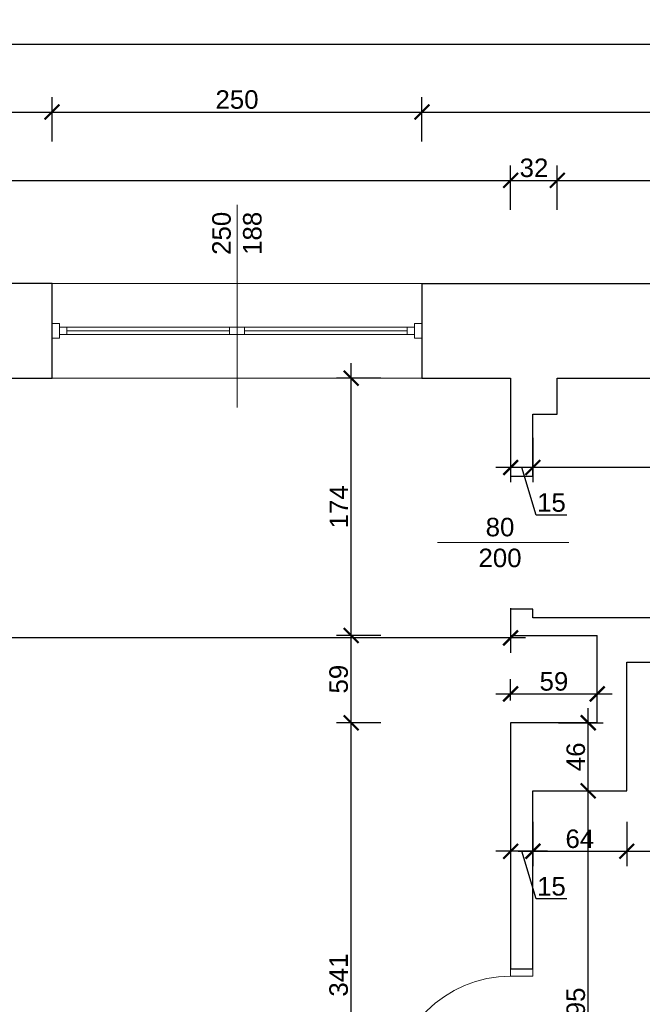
# Model space of a CAD drawing. Header units: millimetres. Extents: x 2709036 to 2756280, y 168165 to 192362.
# Tile 112 of 192: x 2721281 to 2721701, y 186567 to 187233. Entities that reach past the tile are written whole.
import ezdxf

# ---------------------------------------------------------------- set-up
doc = ezdxf.new("R2010")
doc.units = ezdxf.units.MM
doc.header["$MEASUREMENT"] = 0
doc.linetypes.add('HIDDEN2', pattern=[4.7625, 3.175, -1.5875])
for name, color, linetype, lineweight in [('__MAZ_OPIS_STOLARKA', 7, 'Continuous', 0), ('__MAZ_SCHODY', 7, 'Continuous', 0), ('__MAZ_STOLARKA DRZWIOWA ISTN', 7, 'Continuous', 9), ('__MAZ_STOLARKA OKIENNA', 7, 'Continuous', 9), ('__MAZ_WYMIARY', 7, 'Continuous', 9), ('__MAZ_ŚCIANY ISTNIEJĄCE', 7, 'Continuous', 30)]:
    doc.layers.add(name, color=color, linetype=linetype, lineweight=lineweight)
doc.styles.add('Arial', font='arial.ttf')
doc.styles.add('Dimensions', font='arial.ttf')
doc.styles.add('styl1', font='arial.ttf')
doc.dimstyles.new('100', dxfattribs={"dimtxt": 10, "dimasz": 10, "dimexe": 18, "dimexo": 15, "dimgap": 9, "dimtad": 1, "dimdec": 1, "dimrnd": 0.5, "dimdsep": 46, "dimtxsty": 'Dimensions', "dimblk": 'ARCHTICK', "dimcen": 9, "dimdle": 10, "dimadec": 1, "dimazin": 2, "dimtfac": 1, "dimtdec": 4, "dimtofl": 0, "dimtmove": 2, "dimatfit": 3, "dimfxl": 1, "dimtolj": 1, "dimtzin": 0, "dimarcsym": 0})

# ---------------------------------------------------------------- blocks, each defined once
blk = doc.blocks.new('_ArchTick')
at = {"color": 0, "linetype": 'ByBlock', "const_width": 0.15}
blk.add_lwpolyline([(-0.5, -0.5), (0.5, 0.5)], dxfattribs=at)
blk = doc.blocks.new('*D357')
at = {"layer": '__MAZ_WYMIARY', "color": 0, "lineweight": -2}
for p, q in [((2719113.3, 187196.21), (2719113.3, 187226.21)), ((2721912.3, 187196.21), (2721912.3, 187226.21)), ((2719103.3, 187216.21), (2721922.3, 187216.21))]:
    blk.add_line(p, q, dxfattribs=at)
at = {"layer": 'Defpoints', "color": 0, "lineweight": 30}
for p in [(2721912.3, 187216.21), (2719113.3, 187054.55), (2721912.3, 187054.55)]:
    blk.add_point(p, dxfattribs=at)
at = {"layer": '__MAZ_WYMIARY', "color": 0, "lineweight": -2, "xscale": 10, "yscale": 10, "zscale": 10, "rotation": 180}
blk.add_blockref('_ArchTick', (2719113.3, 187216.21), dxfattribs=at)
at = {"layer": '__MAZ_WYMIARY', "color": 0, "lineweight": -2, "xscale": 10, "yscale": 10, "zscale": 10}
blk.add_blockref('_ArchTick', (2721912.3, 187216.21), dxfattribs=at)
at = {"layer": '__MAZ_WYMIARY', "color": 0, "lineweight": 5, "insert": (2720512.8, 187224.6), "char_height": 12.5, "attachment_point": 5, "style": 'Arial'}
blk.add_mtext('\\A1;2799', dxfattribs=at)
blk = doc.blocks.new('*D364')
at = {"layer": '__MAZ_WYMIARY', "color": 0, "lineweight": -2}
for p, q in [((2720532.3, 187104.22), (2720532.3, 187134.22)), ((2721612.3, 187104.22), (2721612.3, 187134.22)), ((2720522.3, 187124.22), (2721622.3, 187124.22))]:
    blk.add_line(p, q, dxfattribs=at)
at = {"layer": 'Defpoints', "color": 0, "lineweight": 30}
for p in [(2721612.3, 187124.22), (2721612.3, 186957.46), (2720532.3, 186803.84)]:
    blk.add_point(p, dxfattribs=at)
at = {"layer": '__MAZ_WYMIARY', "color": 0, "lineweight": -2, "xscale": 10, "yscale": 10, "zscale": 10, "rotation": 180}
blk.add_blockref('_ArchTick', (2720532.3, 187124.22), dxfattribs=at)
at = {"layer": '__MAZ_WYMIARY', "color": 0, "lineweight": -2, "xscale": 10, "yscale": 10, "zscale": 10}
blk.add_blockref('_ArchTick', (2721612.3, 187124.22), dxfattribs=at)
at = {"layer": '__MAZ_WYMIARY', "color": 0, "lineweight": 5, "insert": (2721072.3, 187132.6), "char_height": 12.5, "attachment_point": 5, "style": 'Arial'}
blk.add_mtext('\\A1;1080', dxfattribs=at)
blk = doc.blocks.new('*D365')
at = {"layer": '__MAZ_WYMIARY', "color": 0, "lineweight": -2}
for p, q in [((2721612.3, 187104.22), (2721612.3, 187134.22)), ((2721643.83, 187104.22), (2721643.83, 187134.22)), ((2721602.3, 187124.22), (2721653.83, 187124.22))]:
    blk.add_line(p, q, dxfattribs=at)
at = {"layer": 'Defpoints', "color": 0, "lineweight": 30}
for p in [(2721643.83, 187124.22), (2721643.83, 186978.39), (2721612.3, 186957.46)]:
    blk.add_point(p, dxfattribs=at)
at = {"layer": '__MAZ_WYMIARY', "color": 0, "lineweight": -2, "xscale": 10, "yscale": 10, "zscale": 10, "rotation": 180}
blk.add_blockref('_ArchTick', (2721612.3, 187124.22), dxfattribs=at)
at = {"layer": '__MAZ_WYMIARY', "color": 0, "lineweight": -2, "xscale": 10, "yscale": 10, "zscale": 10}
blk.add_blockref('_ArchTick', (2721643.83, 187124.22), dxfattribs=at)
at = {"layer": '__MAZ_WYMIARY', "color": 0, "lineweight": 5, "insert": (2721628.07, 187132.61), "char_height": 12.5, "attachment_point": 5, "style": 'Arial'}
blk.add_mtext('\\A1;32', dxfattribs=at)
blk = doc.blocks.new('*D366')
at = {"layer": '__MAZ_WYMIARY', "color": 0, "lineweight": -2}
for p, q in [((2721643.83, 187104.22), (2721643.83, 187134.22)), ((2721848.3, 187104.22), (2721848.3, 187134.22)), ((2721633.83, 187124.22), (2721858.3, 187124.22))]:
    blk.add_line(p, q, dxfattribs=at)
at = {"layer": 'Defpoints', "color": 0, "lineweight": 30}
for p in [(2721848.3, 187124.22), (2721848.3, 186990.55), (2721643.83, 186978.39)]:
    blk.add_point(p, dxfattribs=at)
at = {"layer": '__MAZ_WYMIARY', "color": 0, "lineweight": -2, "xscale": 10, "yscale": 10, "zscale": 10, "rotation": 180}
blk.add_blockref('_ArchTick', (2721643.83, 187124.22), dxfattribs=at)
at = {"layer": '__MAZ_WYMIARY', "color": 0, "lineweight": -2, "xscale": 10, "yscale": 10, "zscale": 10}
blk.add_blockref('_ArchTick', (2721848.3, 187124.22), dxfattribs=at)
at = {"layer": '__MAZ_WYMIARY', "color": 0, "lineweight": 5, "insert": (2721746.07, 187132.6), "char_height": 12.5, "attachment_point": 5, "style": 'Arial'}
blk.add_mtext('\\A1;205', dxfattribs=at)
blk = doc.blocks.new('*D396')
at = {"layer": '__MAZ_WYMIARY', "color": 0, "lineweight": -2}
for p, q in [((2721186.8, 187150.39), (2721186.8, 187180.39)), ((2721302.4, 187150.39), (2721302.4, 187180.39)), ((2721176.8, 187170.39), (2721312.4, 187170.39))]:
    blk.add_line(p, q, dxfattribs=at)
at = {"layer": 'Defpoints', "color": 0, "lineweight": 30}
for p in [(2721302.4, 187170.39), (2721186.8, 187054.55), (2721302.4, 187054.55)]:
    blk.add_point(p, dxfattribs=at)
at = {"layer": '__MAZ_WYMIARY', "color": 0, "lineweight": -2, "xscale": 10, "yscale": 10, "zscale": 10, "rotation": 180}
blk.add_blockref('_ArchTick', (2721186.8, 187170.39), dxfattribs=at)
at = {"layer": '__MAZ_WYMIARY', "color": 0, "lineweight": -2, "xscale": 10, "yscale": 10, "zscale": 10}
blk.add_blockref('_ArchTick', (2721302.4, 187170.39), dxfattribs=at)
at = {"layer": '__MAZ_WYMIARY', "color": 0, "lineweight": 5, "insert": (2721244.6, 187178.77), "char_height": 12.5, "attachment_point": 5, "style": 'Arial'}
blk.add_mtext('\\A1;116', dxfattribs=at)
blk = doc.blocks.new('*D397')
at = {"layer": '__MAZ_WYMIARY', "color": 0, "lineweight": -2}
for p, q in [((2721302.4, 187150.39), (2721302.4, 187180.39)), ((2721552.4, 187150.39), (2721552.4, 187180.39)), ((2721292.4, 187170.39), (2721562.4, 187170.39))]:
    blk.add_line(p, q, dxfattribs=at)
at = {"layer": 'Defpoints', "color": 0, "lineweight": 30}
for p in [(2721552.4, 187170.39), (2721302.4, 187054.55), (2721552.4, 187054.55)]:
    blk.add_point(p, dxfattribs=at)
at = {"layer": '__MAZ_WYMIARY', "color": 0, "lineweight": -2, "xscale": 10, "yscale": 10, "zscale": 10, "rotation": 180}
blk.add_blockref('_ArchTick', (2721302.4, 187170.39), dxfattribs=at)
at = {"layer": '__MAZ_WYMIARY', "color": 0, "lineweight": -2, "xscale": 10, "yscale": 10, "zscale": 10}
blk.add_blockref('_ArchTick', (2721552.4, 187170.39), dxfattribs=at)
at = {"layer": '__MAZ_WYMIARY', "color": 0, "lineweight": 5, "insert": (2721427.4, 187178.77), "char_height": 12.5, "attachment_point": 5, "style": 'Arial'}
blk.add_mtext('\\A1;250', dxfattribs=at)
blk = doc.blocks.new('*D398')
at = {"layer": '__MAZ_WYMIARY', "color": 0, "lineweight": -2}
for p, q in [((2721552.4, 187150.39), (2721552.4, 187180.39)), ((2721912.3, 187150.39), (2721912.3, 187180.39)), ((2721542.4, 187170.39), (2721922.3, 187170.39))]:
    blk.add_line(p, q, dxfattribs=at)
at = {"layer": 'Defpoints', "color": 0, "lineweight": 30}
for p in [(2721912.3, 187170.39), (2721552.4, 187054.61), (2721912.3, 187054.55)]:
    blk.add_point(p, dxfattribs=at)
at = {"layer": '__MAZ_WYMIARY', "color": 0, "lineweight": -2, "xscale": 10, "yscale": 10, "zscale": 10, "rotation": 180}
blk.add_blockref('_ArchTick', (2721552.4, 187170.39), dxfattribs=at)
at = {"layer": '__MAZ_WYMIARY', "color": 0, "lineweight": -2, "xscale": 10, "yscale": 10, "zscale": 10}
blk.add_blockref('_ArchTick', (2721912.3, 187170.39), dxfattribs=at)
at = {"layer": '__MAZ_WYMIARY', "color": 0, "lineweight": 5, "insert": (2721732.35, 187178.78), "char_height": 12.5, "attachment_point": 5, "style": 'Arial'}
blk.add_mtext('\\A1;360', dxfattribs=at)
blk = doc.blocks.new('*D426')
at = {"layer": '__MAZ_WYMIARY', "color": 0, "lineweight": -2}
for p, q in [((2721504.52, 186406.55), (2721504.52, 186767.57)), ((2721524.52, 186757.57), (2721494.52, 186757.57)), ((2721524.52, 186416.55), (2721494.52, 186416.55))]:
    blk.add_line(p, q, dxfattribs=at)
at = {"layer": 'Defpoints', "color": 0, "lineweight": 30}
for p in [(2721504.52, 186757.57), (2721612.3, 186757.57), (2721612.3, 186416.55)]:
    blk.add_point(p, dxfattribs=at)
at = {"layer": '__MAZ_WYMIARY', "color": 0, "lineweight": -2, "xscale": 10, "yscale": 10, "zscale": 10}
for p, rotation in [((2721504.52, 186757.57), 90), ((2721504.52, 186416.55), 270)]:
    blk.add_blockref('_ArchTick', p, dxfattribs=dict(at, rotation=rotation))
at = {"layer": '__MAZ_WYMIARY', "color": 0, "lineweight": 5, "insert": (2721496.13, 186587.06), "char_height": 12.5, "attachment_point": 5, "rotation": 90, "style": 'Arial'}
blk.add_mtext('\\A1;341', dxfattribs=at)
blk = doc.blocks.new('*D427')
at = {"layer": '__MAZ_WYMIARY', "color": 0, "lineweight": -2}
for p, q in [((2721504.52, 186747.57), (2721504.52, 186826.55)), ((2721524.52, 186816.55), (2721494.52, 186816.55)), ((2721524.52, 186757.57), (2721494.52, 186757.57))]:
    blk.add_line(p, q, dxfattribs=at)
at = {"layer": 'Defpoints', "color": 0, "lineweight": 30}
for p in [(2721504.52, 186816.55), (2721670.79, 186816.55), (2721670.79, 186757.57)]:
    blk.add_point(p, dxfattribs=at)
at = {"layer": '__MAZ_WYMIARY', "color": 0, "lineweight": -2, "xscale": 10, "yscale": 10, "zscale": 10}
for p, rotation in [((2721504.52, 186816.55), 90), ((2721504.52, 186757.57), 270)]:
    blk.add_blockref('_ArchTick', p, dxfattribs=dict(at, rotation=rotation))
at = {"layer": '__MAZ_WYMIARY', "color": 0, "lineweight": 5, "insert": (2721496.14, 186787.06), "char_height": 12.5, "attachment_point": 5, "rotation": 90, "style": 'Arial'}
blk.add_mtext('\\A1;59', dxfattribs=at)
blk = doc.blocks.new('*D428')
at = {"layer": '__MAZ_WYMIARY', "color": 0, "lineweight": -2}
for p, q in [((2721504.52, 186806.55), (2721504.52, 187000.55)), ((2721524.52, 186990.55), (2721494.52, 186990.55)), ((2721524.52, 186816.55), (2721494.52, 186816.55))]:
    blk.add_line(p, q, dxfattribs=at)
at = {"layer": 'Defpoints', "color": 0, "lineweight": 30}
for p in [(2721504.52, 186990.55), (2721612.3, 186990.55), (2721612.3, 186816.55)]:
    blk.add_point(p, dxfattribs=at)
at = {"layer": '__MAZ_WYMIARY', "color": 0, "lineweight": -2, "xscale": 10, "yscale": 10, "zscale": 10}
for p, rotation in [((2721504.52, 186990.55), 90), ((2721504.52, 186816.55), 270)]:
    blk.add_blockref('_ArchTick', p, dxfattribs=dict(at, rotation=rotation))
at = {"layer": '__MAZ_WYMIARY', "color": 0, "lineweight": 5, "insert": (2721496.24, 186903.55), "char_height": 12.5, "attachment_point": 5, "rotation": 90, "style": 'Arial'}
blk.add_mtext('\\A1;174', dxfattribs=at)
blk = doc.blocks.new('*D429')
at = {"layer": '__MAZ_WYMIARY', "color": 0, "lineweight": -2}
for p, q in [((2721612.3, 186772.57), (2721612.3, 186787.09)), ((2721670.79, 186772.57), (2721670.79, 186787.09)), ((2721602.3, 186777.09), (2721680.79, 186777.09))]:
    blk.add_line(p, q, dxfattribs=at)
at = {"layer": 'Defpoints', "color": 0, "lineweight": 30}
for p in [(2721670.79, 186777.09), (2721612.3, 186757.57), (2721670.79, 186757.57)]:
    blk.add_point(p, dxfattribs=at)
at = {"layer": '__MAZ_WYMIARY', "color": 0, "lineweight": -2, "xscale": 10, "yscale": 10, "zscale": 10, "rotation": 180}
blk.add_blockref('_ArchTick', (2721612.3, 186777.09), dxfattribs=at)
at = {"layer": '__MAZ_WYMIARY', "color": 0, "lineweight": -2, "xscale": 10, "yscale": 10, "zscale": 10}
blk.add_blockref('_ArchTick', (2721670.79, 186777.09), dxfattribs=at)
at = {"layer": '__MAZ_WYMIARY', "color": 0, "lineweight": 5, "insert": (2721641.55, 186785.47), "char_height": 12.5, "attachment_point": 5, "style": 'Arial'}
blk.add_mtext('\\A1;59', dxfattribs=at)
blk = doc.blocks.new('*D430')
at = {"layer": '__MAZ_WYMIARY', "color": 0, "lineweight": -2}
for p, q in [((2721858.3, 186930.15), (2721617.3, 186930.15)), ((2721627.3, 186930.15), (2721627.3, 186920.15)), ((2721848.3, 186930.15), (2721848.3, 186920.15))]:
    blk.add_line(p, q, dxfattribs=at)
at = {"layer": 'Defpoints', "color": 0, "lineweight": 30}
for p in [(2721627.3, 186940.3), (2721848.3, 186940.3), (2721627.3, 186930.15)]:
    blk.add_point(p, dxfattribs=at)
at = {"layer": '__MAZ_WYMIARY', "color": 0, "lineweight": -2, "xscale": 10, "yscale": 10, "zscale": 10, "rotation": 180}
blk.add_blockref('_ArchTick', (2721627.3, 186930.15), dxfattribs=at)
at = {"layer": '__MAZ_WYMIARY', "color": 0, "lineweight": -2, "xscale": 10, "yscale": 10, "zscale": 10}
blk.add_blockref('_ArchTick', (2721848.3, 186930.15), dxfattribs=at)
at = {"layer": '__MAZ_WYMIARY', "color": 0, "lineweight": 5, "insert": (2721737.8, 186938.43), "char_height": 12.5, "attachment_point": 5, "style": 'Arial'}
blk.add_mtext('\\A1;221', dxfattribs=at)
blk = doc.blocks.new('*D431')
at = {"layer": '__MAZ_WYMIARY', "color": 0, "lineweight": -2}
for p, q in [((2721612.3, 186950.15), (2721612.3, 186920.15)), ((2721627.3, 186950.15), (2721627.3, 186920.15)), ((2721637.3, 186930.15), (2721602.3, 186930.15)), ((2721629.45, 186898), (2721619.8, 186930.15)), ((2721650.27, 186898), (2721629.45, 186898))]:
    blk.add_line(p, q, dxfattribs=at)
at = {"layer": 'Defpoints', "color": 0, "lineweight": 30}
for p in [(2721612.3, 186966.23), (2721627.3, 186966.23), (2721612.3, 186930.15)]:
    blk.add_point(p, dxfattribs=at)
at = {"layer": '__MAZ_WYMIARY', "color": 0, "lineweight": -2, "xscale": 10, "yscale": 10, "zscale": 10, "rotation": 180}
blk.add_blockref('_ArchTick', (2721612.3, 186930.15), dxfattribs=at)
at = {"layer": '__MAZ_WYMIARY', "color": 0, "lineweight": -2, "xscale": 10, "yscale": 10, "zscale": 10}
blk.add_blockref('_ArchTick', (2721627.3, 186930.15), dxfattribs=at)
at = {"layer": '__MAZ_WYMIARY', "color": 0, "lineweight": 5, "insert": (2721639.86, 186906.39), "char_height": 12.5, "attachment_point": 5, "style": 'Arial'}
blk.add_mtext('\\A1;15', dxfattribs=at)
blk = doc.blocks.new('*D432')
at = {"layer": '__MAZ_WYMIARY', "color": 0, "lineweight": -2}
for p, q in [((2721664.74, 186406.55), (2721664.74, 186721.57)), ((2721644.74, 186711.57), (2721674.74, 186711.57)), ((2721644.74, 186416.55), (2721674.74, 186416.55))]:
    blk.add_line(p, q, dxfattribs=at)
at = {"layer": 'Defpoints', "color": 0, "lineweight": 30}
for p in [(2721627.3, 186711.57), (2721664.74, 186711.57), (2721627.3, 186416.55)]:
    blk.add_point(p, dxfattribs=at)
at = {"layer": '__MAZ_WYMIARY', "color": 0, "lineweight": -2, "xscale": 10, "yscale": 10, "zscale": 10}
for p, rotation in [((2721664.74, 186711.57), 90), ((2721664.74, 186416.55), 270)]:
    blk.add_blockref('_ArchTick', p, dxfattribs=dict(at, rotation=rotation))
at = {"layer": '__MAZ_WYMIARY', "color": 0, "lineweight": 5, "insert": (2721656.36, 186564.06), "char_height": 12.5, "attachment_point": 5, "rotation": 90, "style": 'Arial'}
blk.add_mtext('\\A1;295', dxfattribs=at)
blk = doc.blocks.new('*D433')
at = {"layer": '__MAZ_WYMIARY', "color": 0, "lineweight": -2}
for p, q in [((2721664.74, 186701.57), (2721664.74, 186767.57)), ((2721644.74, 186757.57), (2721674.74, 186757.57)), ((2721644.74, 186711.57), (2721674.74, 186711.57))]:
    blk.add_line(p, q, dxfattribs=at)
at = {"layer": 'Defpoints', "color": 0, "lineweight": 30}
for p in [(2721627.3, 186757.57), (2721664.74, 186757.57), (2721627.3, 186711.57)]:
    blk.add_point(p, dxfattribs=at)
at = {"layer": '__MAZ_WYMIARY', "color": 0, "lineweight": -2, "xscale": 10, "yscale": 10, "zscale": 10}
for p, rotation in [((2721664.74, 186757.57), 90), ((2721664.74, 186711.57), 270)]:
    blk.add_blockref('_ArchTick', p, dxfattribs=dict(at, rotation=rotation))
at = {"layer": '__MAZ_WYMIARY', "color": 0, "lineweight": 5, "insert": (2721656.36, 186734.57), "char_height": 12.5, "attachment_point": 5, "rotation": 90, "style": 'Arial'}
blk.add_mtext('\\A1;46', dxfattribs=at)
blk = doc.blocks.new('*D434')
at = {"layer": '__MAZ_WYMIARY', "color": 0, "lineweight": -2}
for p, q in [((2721627.3, 186690.73), (2721627.3, 186660.73)), ((2721690.79, 186690.73), (2721690.79, 186660.73)), ((2721617.3, 186670.73), (2721700.79, 186670.73))]:
    blk.add_line(p, q, dxfattribs=at)
at = {"layer": 'Defpoints', "color": 0, "lineweight": 30}
for p in [(2721627.3, 186711.57), (2721690.79, 186711.57), (2721690.79, 186670.73)]:
    blk.add_point(p, dxfattribs=at)
at = {"layer": '__MAZ_WYMIARY', "color": 0, "lineweight": -2, "xscale": 10, "yscale": 10, "zscale": 10, "rotation": 180}
blk.add_blockref('_ArchTick', (2721627.3, 186670.73), dxfattribs=at)
at = {"layer": '__MAZ_WYMIARY', "color": 0, "lineweight": -2, "xscale": 10, "yscale": 10, "zscale": 10}
blk.add_blockref('_ArchTick', (2721690.79, 186670.73), dxfattribs=at)
at = {"layer": '__MAZ_WYMIARY', "color": 0, "lineweight": 5, "insert": (2721659.05, 186679.11), "char_height": 12.5, "attachment_point": 5, "style": 'Arial'}
blk.add_mtext('\\A1;64', dxfattribs=at)
blk = doc.blocks.new('*D435')
at = {"layer": '__MAZ_WYMIARY', "color": 0, "lineweight": -2}
for p, q in [((2721690.79, 186690.73), (2721690.79, 186660.73)), ((2721823.16, 186690.73), (2721823.16, 186660.73)), ((2721680.79, 186670.73), (2721833.16, 186670.73))]:
    blk.add_line(p, q, dxfattribs=at)
at = {"layer": 'Defpoints', "color": 0, "lineweight": 30}
for p in [(2721823.16, 186786.29), (2721690.79, 186711.51), (2721823.16, 186670.73)]:
    blk.add_point(p, dxfattribs=at)
at = {"layer": '__MAZ_WYMIARY', "color": 0, "lineweight": -2, "xscale": 10, "yscale": 10, "zscale": 10, "rotation": 180}
blk.add_blockref('_ArchTick', (2721690.79, 186670.73), dxfattribs=at)
at = {"layer": '__MAZ_WYMIARY', "color": 0, "lineweight": -2, "xscale": 10, "yscale": 10, "zscale": 10}
blk.add_blockref('_ArchTick', (2721823.16, 186670.73), dxfattribs=at)
at = {"layer": '__MAZ_WYMIARY', "color": 0, "lineweight": 5, "insert": (2721756.98, 186679.11), "char_height": 12.5, "attachment_point": 5, "style": 'Arial'}
blk.add_mtext('\\A1;133', dxfattribs=at)
blk = doc.blocks.new('*D437')
at = {"layer": '__MAZ_WYMIARY', "color": 0, "lineweight": -2}
for p, q in [((2721612.3, 186690.73), (2721612.3, 186660.73)), ((2721627.3, 186690.73), (2721627.3, 186660.73)), ((2721637.3, 186670.73), (2721602.3, 186670.73)), ((2721629.45, 186638.58), (2721619.8, 186670.73)), ((2721650.27, 186638.58), (2721629.45, 186638.58))]:
    blk.add_line(p, q, dxfattribs=at)
at = {"layer": 'Defpoints', "color": 0, "lineweight": 30}
for p in [(2721612.3, 186711.57), (2721627.3, 186711.57), (2721612.3, 186670.73)]:
    blk.add_point(p, dxfattribs=at)
at = {"layer": '__MAZ_WYMIARY', "color": 0, "lineweight": -2, "xscale": 10, "yscale": 10, "zscale": 10, "rotation": 180}
blk.add_blockref('_ArchTick', (2721612.3, 186670.73), dxfattribs=at)
at = {"layer": '__MAZ_WYMIARY', "color": 0, "lineweight": -2, "xscale": 10, "yscale": 10, "zscale": 10}
blk.add_blockref('_ArchTick', (2721627.3, 186670.73), dxfattribs=at)
at = {"layer": '__MAZ_WYMIARY', "color": 0, "lineweight": 5, "insert": (2721639.86, 186646.96), "char_height": 12.5, "attachment_point": 5, "style": 'Arial'}
blk.add_mtext('\\A1;15', dxfattribs=at)
blk = doc.blocks.new('*D524')
at = {"layer": '__MAZ_WYMIARY', "color": 0, "lineweight": -2}
for p, q in [((2720532.3, 186834.95), (2720532.3, 186804.95)), ((2721612.3, 186834.95), (2721612.3, 186804.95)), ((2721622.3, 186814.95), (2720522.3, 186814.95))]:
    blk.add_line(p, q, dxfattribs=at)
at = {"layer": 'Defpoints', "color": 0, "lineweight": 30}
for p in [(2720532.3, 186990.55), (2721612.3, 186990.55), (2720532.3, 186814.95)]:
    blk.add_point(p, dxfattribs=at)
at = {"layer": '__MAZ_WYMIARY', "color": 0, "lineweight": -2, "xscale": 10, "yscale": 10, "zscale": 10, "rotation": 180}
blk.add_blockref('_ArchTick', (2720532.3, 186814.95), dxfattribs=at)
at = {"layer": '__MAZ_WYMIARY', "color": 0, "lineweight": -2, "xscale": 10, "yscale": 10, "zscale": 10}
blk.add_blockref('_ArchTick', (2721612.3, 186814.95), dxfattribs=at)
at = {"layer": '__MAZ_WYMIARY', "color": 0, "lineweight": 5, "insert": (2721072.3, 186823.34), "char_height": 12.5, "attachment_point": 5, "style": 'Arial'}
blk.add_mtext('\\A1;1080', dxfattribs=at)

msp = doc.modelspace()

# ---------------------------------------------------------------- linework, layer by layer
at = {"layer": '__MAZ_OPIS_STOLARKA', "color": 252}
for points in [[(2721427.4, 186970.58), (2721427.4, 187107.66)], [(2721562.82, 186879.36), (2721651.54, 186879.36)]]:
    msp.add_lwpolyline(points, dxfattribs=at)
at = {"layer": '__MAZ_SCHODY', "color": 252, "linetype": 'HIDDEN2', "lineweight": 5}
for p, q in [((2721552.4, 187054.55), (2721302.4, 187054.55)), ((2721302.4, 186990.55), (2721552.4, 186990.55))]:
    msp.add_line(p, q, dxfattribs=at)
at = {"layer": '__MAZ_STOLARKA DRZWIOWA ISTN', "color": 252, "linetype": 'Continuous'}
msp.add_lwpolyline([(2721627.3, 186586.28), (2721627.3, 186591.28), (2721612.3, 186591.28), (2721612.3, 186586.28)], close=True, dxfattribs=at)
msp.add_arc((2721612.3, 186506.28), 80, 90, 180, dxfattribs=at)
at = {"layer": '__MAZ_STOLARKA OKIENNA', "color": 252, "linetype": 'Continuous'}
for p, q in [((2721302.4, 187054.55), (2721552.4, 187054.55)), ((2721312.4, 187020.05), (2721312.4, 187025.05)), ((2721312.4, 187022.55), (2721422.4, 187022.55)), ((2721422.4, 187020.05), (2721422.4, 187025.05)), ((2721432.4, 187020.05), (2721432.4, 187025.05)), ((2721542.4, 187022.55), (2721432.4, 187022.55)), ((2721542.4, 187020.05), (2721542.4, 187025.05)), ((2721302.4, 186990.55), (2721552.4, 186990.55))]:
    msp.add_line(p, q, dxfattribs=at)
for points in [[(2721307.4, 187027.55), (2721302.4, 187027.55), (2721302.4, 187017.55), (2721307.4, 187017.55)], [(2721547.4, 187027.55), (2721552.4, 187027.55), (2721552.4, 187017.55), (2721547.4, 187017.55)], [(2721307.4, 187020.05), (2721307.4, 187025.05), (2721427.4, 187025.05), (2721427.4, 187020.05)], [(2721547.4, 187020.05), (2721547.4, 187025.05), (2721427.4, 187025.05), (2721427.4, 187020.05)]]:
    msp.add_lwpolyline(points, close=True, dxfattribs=at)
at = {"layer": '__MAZ_ŚCIANY ISTNIEJĄCE', "color": 252, "ltscale": 15}
for p, q in [((2721302.4, 187054.55), (2721186.8, 187054.55)), ((2721302.4, 186990.55), (2721302.4, 187054.55)), ((2721552.4, 187054.55), (2721552.4, 186990.55)), ((2721552.4, 187054.55), (2721912.3, 187054.55)), ((2721186.8, 186990.55), (2721302.4, 186990.55)), ((2721552.4, 186990.55), (2721612.3, 186990.55)), ((2721612.3, 186990.55), (2721612.3, 186924.36)), ((2721643.83, 186990.55), (2721848.3, 186990.55)), ((2721643.83, 186966.23), (2721643.83, 186990.55)), ((2721627.3, 186924.36), (2721627.3, 186966.23)), ((2721627.3, 186966.23), (2721643.83, 186966.23)), ((2721612.3, 186924.36), (2721627.3, 186924.36)), ((2721627.3, 186834.36), (2721612.3, 186834.36)), ((2721612.3, 186834.36), (2721612.3, 186816.55)), ((2721627.3, 186828.55), (2721627.3, 186834.36)), ((2721848.3, 186828.55), (2721627.3, 186828.55)), ((2721612.3, 186816.55), (2721670.79, 186816.55)), ((2721670.79, 186757.57), (2721670.79, 186816.55)), ((2721690.79, 186711.57), (2721690.79, 186798.55)), ((2721690.79, 186798.55), (2721823.16, 186798.55)), ((2721612.3, 186757.57), (2721612.3, 186591.28)), ((2721670.79, 186757.57), (2721612.3, 186757.57)), ((2721627.3, 186591.28), (2721627.3, 186711.57)), ((2721627.3, 186711.57), (2721690.79, 186711.57)), ((2721612.3, 186591.28), (2721627.3, 186591.28))]:
    msp.add_line(p, q, dxfattribs=at)

# ---------------------------------------------------------------- texts
at = {"layer": '__MAZ_OPIS_STOLARKA', "color": 252, "insert": (2721427.4, 187088.39), "char_height": 12.5, "width": 38.3096, "attachment_point": 5, "rotation": 90, "style": 'styl1'}
msp.add_mtext('250\\P188', dxfattribs=at)
at = {"layer": '__MAZ_OPIS_STOLARKA', "color": 252, "insert": (2721605.12, 186879.36), "char_height": 12.5, "width": 38.3096, "attachment_point": 5, "style": 'styl1'}
msp.add_mtext('\\pxqc;80\\P200', dxfattribs=at)

# ---------------------------------------------------------------- dimensions: what is measured, and where the dimension line sits
at = {"layer": '__MAZ_WYMIARY', "color": 252, "lineweight": 5}
for base, p1, p2, picture, middle in [((2721912.3, 187216.21), (2719113.3, 187054.55), (2721912.3, 187054.55), '*D357', (2720512.8, 187224.6)), ((2721302.4, 187170.39), (2721186.8, 187054.55), (2721302.4, 187054.55), '*D396', (2721244.6, 187178.77)), ((2721552.4, 187170.39), (2721302.4, 187054.55), (2721552.4, 187054.55), '*D397', (2721427.4, 187178.77)), ((2721912.3, 187170.39), (2721552.4, 187054.61), (2721912.3, 187054.55), '*D398', (2721732.35, 187178.78)), ((2721612.3, 187124.22), (2720532.3, 186803.84), (2721612.3, 186957.46), '*D364', (2721072.3, 187132.6)), ((2721643.83, 187124.22), (2721612.3, 186957.46), (2721643.83, 186978.39), '*D365', (2721628.07, 187132.61)), ((2721848.3, 187124.22), (2721643.83, 186978.39), (2721848.3, 186990.55), '*D366', (2721746.07, 187132.6)), ((2720532.3, 186814.95), (2721612.3, 186990.55), (2720532.3, 186990.55), '*D524', (2721072.3, 186823.34)), ((2721612.3, 186930.15), (2721627.3, 186966.23), (2721612.3, 186966.23), '*D431', (2721631.45, 186906.39)), ((2721627.3, 186930.15), (2721848.3, 186940.3), (2721627.3, 186940.3), '*D430', (2721737.8, 186938.43)), ((2721670.79, 186777.09), (2721612.3, 186757.57), (2721670.79, 186757.57), '*D429', (2721641.55, 186785.47)), ((2721823.16, 186670.73), (2721690.79, 186711.51), (2721823.16, 186786.29), '*D435', (2721756.98, 186679.11)), ((2721612.3, 186670.73), (2721627.3, 186711.57), (2721612.3, 186711.57), '*D437', (2721631.45, 186646.96)), ((2721690.79, 186670.73), (2721627.3, 186711.57), (2721690.79, 186711.57), '*D434', (2721659.05, 186679.11))]:
    dim = msp.add_linear_dim(base=base, p1=p1, p2=p2, dimstyle='100', override={"dimtxt": 12.5, "dimexe": 10, "dimgap": 2, "dimdec": 0, "dimtxsty": 'Arial', "dimtmove": 1, "dimfxl": 20, "dimfxlon": 1}, dxfattribs=at)
    dim.commit()
    dim.dimension.update_dxf_attribs({"geometry": picture, "text_midpoint": middle})
for base, p1, p2, picture, middle in [((2721504.52, 186990.55), (2721612.3, 186816.55), (2721612.3, 186990.55), '*D428', (2721496.24, 186903.55)), ((2721504.52, 186816.55), (2721670.79, 186757.57), (2721670.79, 186816.55), '*D427', (2721496.14, 186787.06)), ((2721504.52, 186757.57), (2721612.3, 186416.55), (2721612.3, 186757.57), '*D426', (2721496.13, 186587.06)), ((2721664.74, 186757.57), (2721627.3, 186711.57), (2721627.3, 186757.57), '*D433', (2721656.36, 186734.57)), ((2721664.74, 186711.57), (2721627.3, 186416.55), (2721627.3, 186711.57), '*D432', (2721656.36, 186564.06))]:
    dim = msp.add_linear_dim(base=base, p1=p1, p2=p2, angle=90, dimstyle='100', override={"dimtxt": 12.5, "dimexe": 10, "dimgap": 2, "dimdec": 0, "dimtxsty": 'Arial', "dimtmove": 1, "dimfxl": 20, "dimfxlon": 1}, dxfattribs=at)
    dim.commit()
    dim.dimension.update_dxf_attribs({"geometry": picture, "text_midpoint": middle})

doc.saveas('drawing.dxf')
